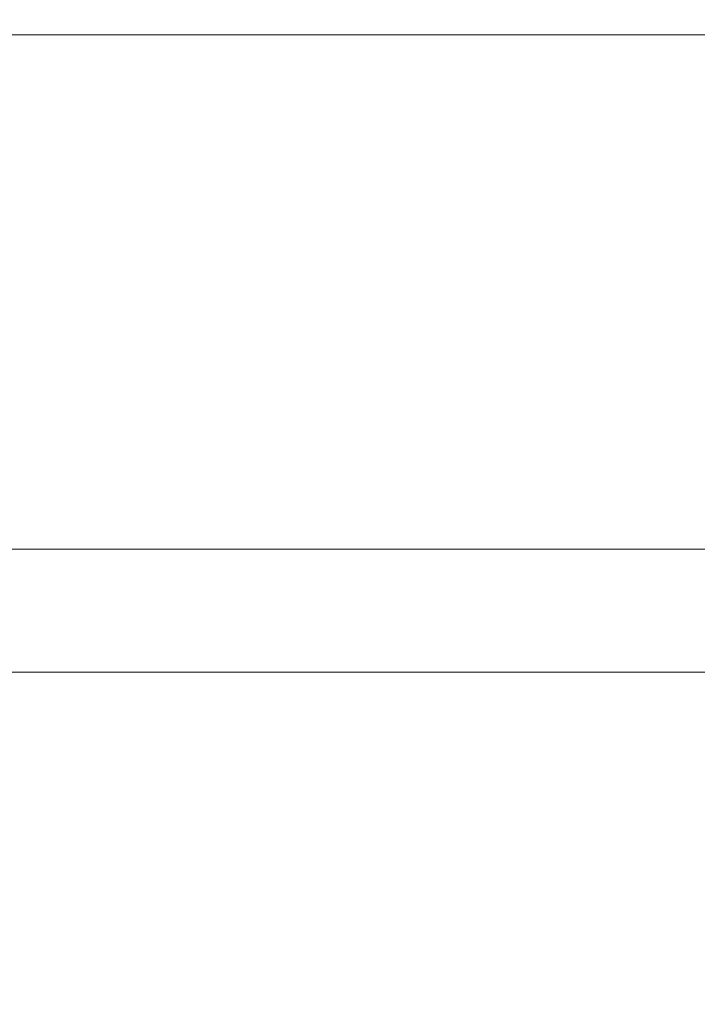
# Model space of a CAD drawing. Header units: centimetres. Extents: x -17.4 to 18.6, y -72.7 to -70.7.
# Tile 67 of 256: x -17.41782 to -17.41672, y -71.21679 to -71.21519. Entities that reach past the tile are written whole.
import ezdxf

# ---------------------------------------------------------------- set-up
doc = ezdxf.new("R2010")
doc.units = ezdxf.units.CM
doc.header["$LTSCALE"] = 2.54
doc.layers.add('Lucido design-1', color=7, linetype='Continuous')

# ---------------------------------------------------------------- blocks, each defined once
blk = doc.blocks.new('Gruppo-7-1')
at = {"color": 178, "linetype": 'Continuous', "lineweight": 9}
for points in [[(18.5810802, -71.2143821, -1972.3180787), (-17.4189198, -71.2143821, -1972.3180787), (-17.4189198, -71.2152163, -1972.3180002), (18.5810802, -71.2152163, -1972.3180002)], [(18.5810802, -71.2162498, -1972.5371734), (-17.4189198, -71.2162498, -1972.5371734), (-17.4189198, -71.2147213, -1972.5371617), (18.5810802, -71.2147213, -1972.5371617)], [(18.5810802, -71.2152163, -1972.3180002), (-17.4189198, -71.2152163, -1972.3180002), (-17.4189198, -71.2160502, -1972.3179192), (18.5810802, -71.2160502, -1972.3179192)], [(18.5810802, -71.2160502, -1972.3179192), (-17.4189198, -71.2160502, -1972.3179192), (-17.4189198, -71.2168839, -1972.3178357), (18.5810802, -71.2168839, -1972.3178357)], [(18.5810802, -71.2177783, -1972.5371804), (-17.4189198, -71.2177783, -1972.5371804), (-17.4189198, -71.2162498, -1972.5371734), (18.5810802, -71.2162498, -1972.5371734)]]:
    blk.add_3dface(points, dxfattribs=at)
blk = doc.blocks.new('Gruppo-8-1')
at = {"color": 1}
blk.add_blockref('Gruppo-7-1', (0, 0), dxfattribs=at)

msp = doc.modelspace()

# ---------------------------------------------------------------- block references
at = {"layer": 'Lucido design-1', "color": 1, "true_color": 0xff0000}
msp.add_blockref('Gruppo-8-1', (0, 0), dxfattribs=at)

doc.saveas('drawing.dxf')
